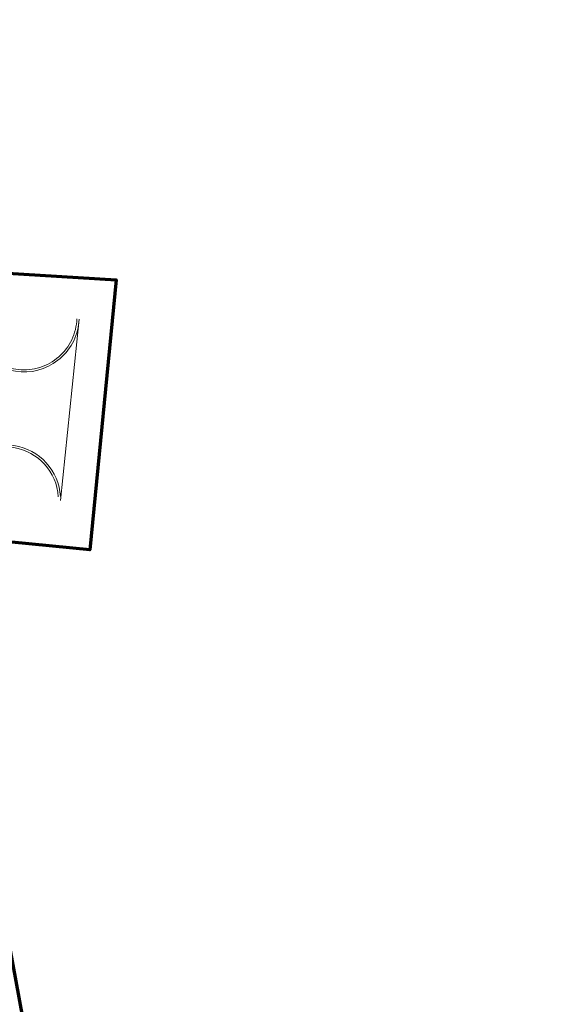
# Model space of a CAD drawing. Header units: metres. Extents: x 109063 to 109671, y 521086 to 521391.
# Tile 82 of 85: x 109414 to 109444, y 521263 to 521316. Entities that reach past the tile are written whole.
import ezdxf

# ---------------------------------------------------------------- set-up
doc = ezdxf.new("R2010")
doc.units = ezdxf.units.M
doc.linetypes.add('VH-OPSLUITBAND_120X250_A', pattern=[13, 8, -2, 1, -2])
for name, color, linetype, lineweight in [('B-WE-VH-KANTOPSLUITING_OPSLUITBAND_120X250-G', 253, 'VH-OPSLUITBAND_120X250_A', 18), ('B-WE-VH-KANTVERHARDING_WEG-G', 253, 'Continuous', 18), ('N-WE-KG-WERKGRENS_FASE 3A-G', 10, 'XX-WERKGRENS_CIRCEL', 70)]:
    doc.layers.add(name, color=color, linetype=linetype, lineweight=lineweight)
doc.linetypes.add('XX-WERKGRENS_CIRCEL', pattern='A,10,-2.5,[69,NLCS.SHX,S=1,R=0,X=0,Y=0],-2.5', length=15)

msp = doc.modelspace()

# ---------------------------------------------------------------- linework, layer by layer
at = {"layer": 'B-WE-VH-KANTOPSLUITING_OPSLUITBAND_120X250-G', "flags": 128}
for points in [[(109417.514, 521300.147), (109417.501, 521300.001, -0.434353), (109414.185, 521297.408), (109396.572, 521300.176, -0.293212), (109392.632, 521303.676, -0.293212)], [(109386.796, 521301.341), (109387.089, 521300.548, 0.271772), (109391.88, 521296.621), (109402.649, 521294.929), (109414.07, 521293.134, -0.352727), (109416.498, 521290.457, -0.352727)]]:
    msp.add_lwpolyline(points, format="xyb", dxfattribs=at)
at = {"layer": 'B-WE-VH-KANTVERHARDING_WEG-G'}
for points in [[(109417.633, 521300.137), (109417.62, 521299.991, -0.434353), (109414.166, 521297.289), (109396.554, 521300.057, -0.293212), (109392.517, 521303.643)], [(109386.909, 521301.382), (109387.201, 521300.59, 0.271772), (109391.899, 521296.74), (109402.667, 521295.047), (109414.088, 521293.253, -0.352727), (109416.618, 521290.464, -0.352727)]]:
    msp.add_lwpolyline(points, format="xyb", dxfattribs=at)
msp.add_lwpolyline([(109417.633, 521300.137), (109416.622, 521290.253)], dxfattribs=at)
at = {"layer": 'N-WE-KG-WERKGRENS_FASE 3A-G', "flags": 128}
msp.add_lwpolyline([(109325.985, 521089.891), (109318.976, 521087.098), (109317.759, 521090.31), (109323.357, 521094.593), (109238.454, 521245.385), (109219.993, 521235.574), (109205.062, 521230.405), (109136.282, 521195.493), (109151.524, 521165.711), (109133.203, 521154.372), (109118.97, 521166.626), (109096.884, 521210.772), (109081.12, 521240.821), (109089.41, 521256.905), (109098.836, 521261.004), (109101.047, 521258.31, 0.28099), (109115.146, 521256.234), (109161.484, 521279.683), (109182.49, 521274.188), (109197.384, 521282.23), (109207.411, 521265.019), (109222.743, 521273.13), (109202.684, 521306.819), (109330.854, 521375.957), (109334.104, 521366.956), (109359.352, 521304.007), (109395.916, 521316.767), (109395.014, 521304.654), (109407.223, 521303.045), (109419.647, 521302.279), (109418.208, 521287.556), (109409.708, 521288.408), (109419.013, 521237.753), (109418.562, 521234.864), (109426.445, 521234.185), (109428.101, 521222.066), (109421.278, 521222.223), (109442.345, 521149.248), (109444.21, 521130.53), (109415.056, 521118.995), (109417.942, 521109.017), (109389.8, 521098.734), (109393.219, 521089.125), (109386.118, 521086.75), (109367.934, 521091.648), (109364.106, 521102.437)], format="xyb", close=True, dxfattribs=at)

doc.saveas('drawing.dxf')
